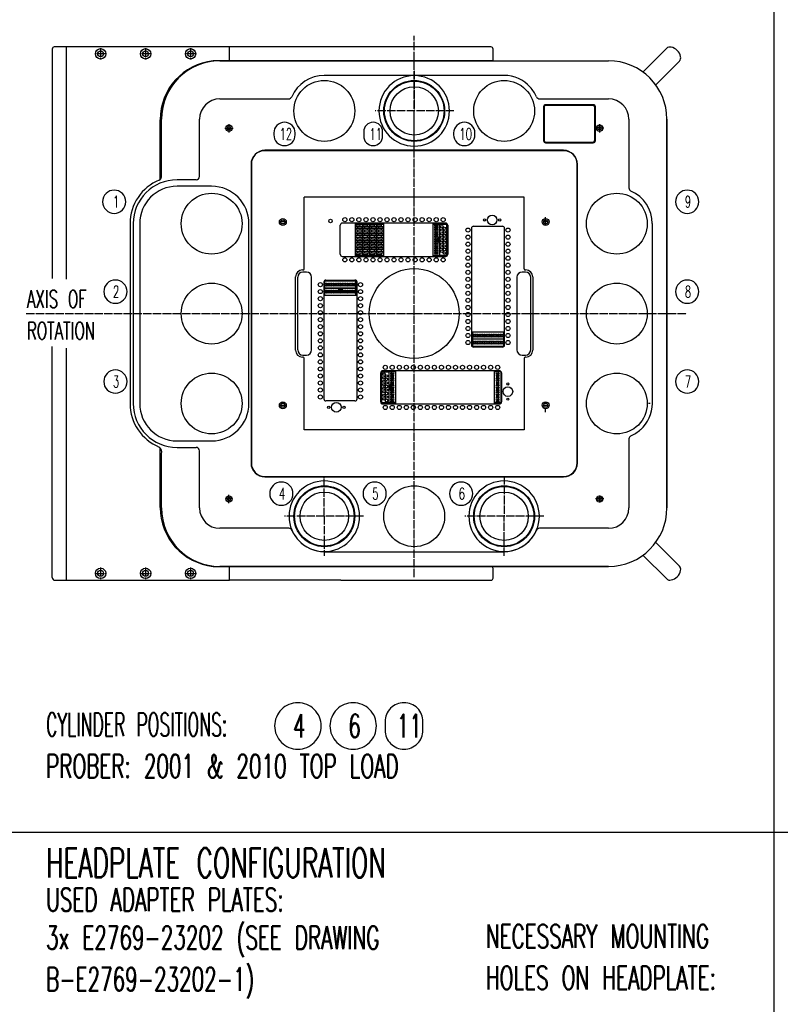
# Model space of a CAD drawing. Extents: x -1765 to 4890, y -3481 to 1222.
# Tile 95 of 98: x 2609 to 3709, y -1099 to 325. Entities that reach past the tile are written whole.
import ezdxf

# ---------------------------------------------------------------- set-up
doc = ezdxf.new("R2010")
doc.units = 0
doc.linetypes.add('DOT_CENTER', pattern=[14, 12, -1, 0, -1])
doc.layers.get('0').update_dxf_attribs({"linetype": 'CONTINUOUS'})
doc.layers.add('1', color=7, linetype='CONTINUOUS')
doc.layers.add('KONTUR', color=7, linetype='CONTINUOUS')
doc.styles.add('CONVERTER_1', font='txt.shx', dxfattribs={"width": 0.63})
doc.styles.add('CONVERTER_11', font='txt.shx', dxfattribs={"width": 0.54})

# ---------------------------------------------------------------- blocks, each defined once
blk = doc.blocks.new('TEXT__271', base_point=(-2000, -2800))
at = {"layer": '1', "color": 7, "linetype": 'CONTINUOUS'}
for p, q in [((3700, 600), (3700, -900)), ((3700, -900), (3700, -2200))]:
    blk.add_line(p, q, dxfattribs=at)
at = {"layer": '1', "color": 1, "linetype": 'CONTINUOUS'}
for p, q in [((3700, -850), (-700, -850)), ((4800, -850), (400, -850))]:
    blk.add_line(p, q, dxfattribs=at)
at = {"layer": '1', "color": 1}
for points in [[(3011.7, -729.7), (3011.7, -729.7, 0.414214), (3045.3, -696.1), (3045.3, -696.1, 0.414214), (3011.7, -662.5), (3011.7, -662.5, 0.414214), (2978.1, -696.1), (2978.1, -696.1, 0.414214)], [(3091.7, -729.7), (3091.7, -729.7, 0.414214), (3125.3, -696.1), (3125.3, -696.1, 0.414214), (3091.7, -662.5), (3091.7, -662.5, 0.414214), (3058.1, -696.1), (3058.1, -696.1, 0.414214)], [(3165.2, -729.7), (3165.2, -729.7, 0.414214), (3192.6, -702.3), (3192.6, -689.9, 0.414214), (3165.2, -662.5), (3165.2, -662.5, 0.414214), (3137.8, -689.9), (3137.8, -702.3, 0.414214)]]:
    blk.add_lwpolyline(points, format="xyb", close=True, dxfattribs=at)
for s, style, width, p in [('CYLINDER POSITIONS:', 'CONVERTER_11', 0.54, (2647.6, -711)), ('4', 'CONVERTER_1', 0.63, (3004.6, -712.9)), ('6', 'CONVERTER_1', 0.63, (3084.6, -712.9)), ('11', 'CONVERTER_1', 0.63, (3154.6, -712.9)), ('PROBER: 2001 & 2010 TOP LOAD', 'CONVERTER_1', 0.63, (2647.6, -771)), ('USED ADAPTER PLATES:', 'CONVERTER_1', 0.63, (2647.6, -964)), ('3x E2769-23202 (SEE DRAWING', 'CONVERTER_1', 0.63, (2647.6, -1019)), ('NECESSARY MOUNTING', 'CONVERTER_1', 0.63, (3283.6, -1017)), ('B-E2769-23202-1)', 'CONVERTER_1', 0.63, (2647.6, -1079)), ('HOLES ON HEADPLATE:', 'CONVERTER_1', 0.63, (3283.6, -1077))]:
    blk.add_text(s, height=33.6, dxfattribs=dict(at, style=style, width=width)).set_placement(p)
at = {"layer": '1', "color": 7, "style": 'CONVERTER_1', "width": 0.63}
blk.add_text('HEADPLATE CONFIGURATION', height=42, dxfattribs=at).set_placement((2647.6, -915))
blk = doc.blocks.new('TV__328', base_point=(2638.5, 219.5))
at = {"color": 3, "linetype": 'CONTINUOUS'}
for p, q in [((3439, 202), (3370, 202)), ((3367, 199), (3367, 150)), ((3442, 150), (3442, 199)), ((3370, 147), (3439, 147))]:
    blk.add_line(p, q, dxfattribs=at)
for centre, start, end in [((3370, 199), 90, 180), ((3439, 199), 0, 90), ((3370, 150), 180, -90), ((3439, 150), -90, 0)]:
    blk.add_arc(centre, 3, start, end, dxfattribs=at)
at = {"layer": '1', "color": 3, "linetype": 'CONTINUOUS'}
for p, q in [((2899, 265.5), (3461, 265.5)), ((3180, 244.3), (3050, 244.3)), ((3310, 244.3), (3180, 244.3)), ((2899, 210.4), (2998.3, 210.4)), ((3361.3, 210.4), (3461, 210.4)), ((3439, 201), (3370, 201)), ((3368, 199), (3368, 150)), ((3441, 150), (3441, 199)), ((2814.5, 97.6), (2814.5, 181)), ((2869.6, 98.4), (2869.6, 181)), ((3490.4, 181), (3490.4, 81.7)), ((3545.5, 181), (3545.5, -381)), ((3370, 148), (3439, 148)), ((2864.6, 93.4), (2837, 93.4)), ((2887, 84), (2837, 84)), ((2769, 30), (2769, -230)), ((2773.6, 30), (2773.6, -100)), ((2783, 30), (2783, -230)), ((2941, -230), (2941, 30)), ((3524.3, 30), (3524.3, -100)), ((2773.6, -100), (2773.6, -230)), ((3524.3, -100), (3524.3, -230)), ((2837, -284), (2887, -284)), ((3490.4, -281.3), (3490.4, -381)), ((2837, -293.4), (2864.6, -293.4)), ((2869.6, -381), (2869.6, -298.4)), ((2814.5, -381), (2814.5, -302.6)), ((2998.7, -410.4), (2899, -410.4)), ((3461, -410.4), (3361.3, -410.4)), ((3050, -444.3), (3180, -444.3)), ((3180, -444.3), (3310, -444.3)), ((2899, -465.5), (3461, -465.5))]:
    blk.add_line(p, q, dxfattribs=at)
at = {"layer": '1', "color": 3, "linetype": 'DOT_CENTER'}
for p, q in [((2912, 174), (2912, 162)), ((3448, 174), (3448, 162)), ((2906, 168), (2918, 168)), ((3454, 168), (3442, 168)), ((3521.4, -230), (3519, -230)), ((2916.9, -368), (2907.1, -368)), ((2912, -374), (2912, -362)), ((3454, -368), (3442, -368)), ((3448, -363.1), (3448, -372.9))]:
    blk.add_line(p, q, dxfattribs=at)
at = {"layer": '1', "color": 3, "linetype": 'CONTINUOUS'}
for centre, radius in [((3050, 193), 44), ((3180, 193), 44), ((3310, 193), 44), ((2912, 168), 4.5), ((3448, 168), 4.5), ((2912, 168), 2.5), ((3448, 168), 2.5), ((2887, 30), 44), ((3473, 30), 44), ((2887, -100), 44), ((3473, -100), 44), ((3473, -100), 44), ((2887, -230), 44), ((3473, -230), 44), ((3050, -393), 44), ((3180, -393), 44), ((3310, -393), 44), ((2912, -368), 4.5), ((2912, -368), 2.5), ((3448, -368), 4.5), ((3448, -368), 2.5)]:
    blk.add_circle(centre, radius, dxfattribs=at)
for centre, radius, start, end in [((2899, 181), 84.5, 90, 130.9282), ((3461, 181), 84.5, 0, 90), ((2899, 181), 84.5, 130.9282, 139.0718), ((3050, 193), 51.3, 90.0361, 156.61), ((3309.7, 193.2), 51.2, 41.8478, 89.6206), ((2899, 181), 84.5, 139.0718, 180), ((3310, 193), 51, 23.5228, 42.2272), ((2899, 181), 29.4, 90, 180), ((2998.3, 215.4), 5, -90, -23.39), ((3361.3, 215.4), 5, -156.4772, -90), ((3370, 199), 2, 90, 180), ((3439, 199), 2, 0, 90), ((3461, 181), 29.4, 0, 90), ((3370, 150), 2, 180, -90), ((3439, 150), 2, -90, 0), ((2837, 30), 68, 112.1302, -180), ((2837, 30), 63.4, 90, 180), ((2809.5, 97.6), 5, -67.8698, 0), ((2864.6, 98.4), 5, -90, 0), ((2837, 30), 54, 90, 180), ((2887, 30), 54, 0, 90), ((3495.4, 81.7), 5, 180, -113.39), ((3473, 30), 51.3, 0, 66.61), ((2837, -230), 68, 180, -112.1302), ((2837, -230), 63.4, 180, -90), ((2837, -230), 54, 180, -90), ((2887, -230), 54, -90, 0), ((3473.2, -229.7), 51.2, -48.1522, -0.3794), ((3473, -230), 51, -66.4772, -47.7728), ((3495.4, -281.3), 5, 113.5228, 180), ((2805.8, -300.1), 9.07, -16.0053, 51.8645), ((2864.6, -298.4), 5, 0, 90), ((2899, -381), 84.5, 180, -90), ((2899, -381), 29.4, 180, -90), ((3461, -381), 29.4, -90, 0), ((3461, -381), 84.5, -90, 0), ((2998.7, -415.4), 5, 23.5228, 90), ((3361.3, -415.4), 5, 90, 156.4772), ((3050, -393), 51, -156.4772, -137.7728), ((3310, -393), 51, -42.2272, -23.5228), ((3050.3, -393.1), 51.2, -138.1522, -90.3794), ((3309.7, -393.1), 51.2, -89.6206, -41.8478)]:
    blk.add_arc(centre, radius, start, end, dxfattribs=at)
blk = doc.blocks.new('TV__329', base_point=(3416, 136))
at = {"layer": '1', "color": 3, "linetype": 'CONTINUOUS'}
for p, q in [((3396, 136), (2964, 136)), ((3396, 135.5), (2964, 135.5)), ((2944, 116), (2944, -316)), ((2944.5, 116), (2944.5, -316)), ((3415.5, -316), (3415.5, 116)), ((3416, -316), (3416, 116)), ((3339, 68.3), (3021, 68.3)), ((3021, -35.4), (3021, 68.3)), ((3339, -35.4), (3339, 68.3)), ((3018.5, -37), (3019.4, -37)), ((3340.6, -37), (3341.5, -37)), ((3008.5, -153), (3008.5, -47)), ((3351.5, -47), (3351.5, -153)), ((3019.4, -163), (3018.5, -163)), ((3021, -268.3), (3021, -164.6)), ((3339, -164.6), (3339, -268.3)), ((3341.5, -163), (3340.6, -163)), ((3339, -268.3), (3021, -268.3)), ((2964, -335.5), (3396, -335.5)), ((2964, -336), (3396, -336))]:
    blk.add_line(p, q, dxfattribs=at)
at = {"layer": '1', "color": 3, "linetype": 'DOT_CENTER'}
for p, q in [((2993.3, 32.5), (2986.7, 32.5)), ((3373.3, 32.5), (3366.7, 32.5)), ((3370, 27.5), (3370, 40.3)), ((2986.7, -232.5), (2993.3, -232.5)), ((3366.7, -232.5), (3373.3, -232.5)), ((3370, -242.3), (3370, -237.5))]:
    blk.add_line(p, q, dxfattribs=at)
at = {"layer": '1', "color": 3, "linetype": 'CONTINUOUS'}
for centre, radius in [((2990, 32.5), 5), ((2990, 32.5), 3), ((3370, 32.5), 5), ((3370, 32.5), 3), ((2990, -232.5), 5), ((3370, -232.5), 5), ((2990, -232.5), 3), ((3370, -232.5), 3)]:
    blk.add_circle(centre, radius, dxfattribs=at)
for centre, radius, start, end in [((2964, 116), 20, 90, 180), ((2964, 116), 19.5, 90, 180), ((3396, 116), 20, 0, 90), ((3396, 116), 19.5, 0, 90), ((3018.5, -47), 10, 90, 180), ((3019.4, -35.4), 1.6, -90, 0), ((3340.6, -35.4), 1.6, 180, -90), ((3341.5, -47), 10, 0, 90), ((3018.5, -153), 10, 180, -90), ((3341.5, -153), 10, -90, 0), ((3019.4, -164.6), 1.6, 0, 90), ((3340.6, -164.6), 1.6, 90, 180), ((2964, -316), 20, 180, -90), ((2964, -316), 19.5, 180, -90), ((3396, -316), 20, -90, 0), ((3396, -316), 19.5, -90, 0)]:
    blk.add_arc(centre, radius, start, end, dxfattribs=at)
blk = doc.blocks.new('DISC__330', base_point=(3231, 244))
at = {"color": 1, "linetype": 'DOT_CENTER'}
blk.add_line((3237.5, 193), (3123.4, 193), dxfattribs=at)
at = {"color": 7, "linetype": 'CONTINUOUS'}
blk.add_circle((3180, 193), 43.1, dxfattribs=at)
for start, end in [(90, -90), (-90, 90)]:
    blk.add_arc((3180, 193), 51, start, end, dxfattribs=at)
at = {"layer": '1', "color": 1, "linetype": 'DOT_CENTER'}
for p, q in [((3180, 251), (3180, 193)), ((3180, 158), (3180, 193)), ((3180, 136), (3180, 158))]:
    blk.add_line(p, q, dxfattribs=at)
at = {"layer": '1', "color": 7, "linetype": 'CONTINUOUS'}
blk.add_circle((3180, 193), 35, dxfattribs=at)
blk = doc.blocks.new('DISC__331', base_point=(3361, -342))
at = {"color": 1, "linetype": 'DOT_CENTER'}
blk.add_line((3367.5, -393), (3253.4, -393), dxfattribs=at)
at = {"color": 7, "linetype": 'CONTINUOUS'}
blk.add_circle((3310, -393), 43.1, dxfattribs=at)
for start, end in [(90, -90), (-90, 90)]:
    blk.add_arc((3310, -393), 51, start, end, dxfattribs=at)
at = {"layer": '1', "color": 1, "linetype": 'DOT_CENTER'}
for p, q in [((3310, -335), (3310, -393)), ((3310, -428), (3310, -393)), ((3310, -450), (3310, -428))]:
    blk.add_line(p, q, dxfattribs=at)
at = {"layer": '1', "color": 7, "linetype": 'CONTINUOUS'}
blk.add_circle((3310, -393), 35, dxfattribs=at)
blk = doc.blocks.new('DISC__332', base_point=(2999, -342))
at = {"color": 1, "linetype": 'DOT_CENTER'}
blk.add_line((3106.6, -393), (2992.5, -393), dxfattribs=at)
at = {"color": 7, "linetype": 'CONTINUOUS'}
blk.add_circle((3050, -393), 43.1, dxfattribs=at)
for start, end in [(90, -90), (-90, 90)]:
    blk.add_arc((3050, -393), 51, start, end, dxfattribs=at)
at = {"layer": '1', "color": 1, "linetype": 'DOT_CENTER'}
for p, q in [((3050, -393), (3050, -335)), ((3050, -393), (3050, -428)), ((3050, -428), (3050, -450))]:
    blk.add_line(p, q, dxfattribs=at)
at = {"layer": '1', "color": 7, "linetype": 'CONTINUOUS'}
blk.add_circle((3050, -393), 35, dxfattribs=at)
blk = doc.blocks.new('DUTIF__333', base_point=(2958.7, 121.3))
at = {"layer": '1', "color": 7, "linetype": 'CONTINUOUS'}
for p, q in [((3225.5, 30.7), (3076, 30.7)), ((3094.9, -17.3), (3094.9, 30.7)), ((3094.9, 29.2), (3105.1, 29.2)), ((3105.1, -17.3), (3105.1, 30.7)), ((3105.1, 30.7), (3105.1, -17.3)), ((3105.1, 29.2), (3115.2, 29.2)), ((3115.2, -17.3), (3115.2, 30.7)), ((3115.2, 30.7), (3115.2, -17.3)), ((3115.2, 29.2), (3125.4, 29.2)), ((3125.4, -17.3), (3125.4, 30.7)), ((3125.4, 30.7), (3125.4, -17.3)), ((3125.4, 29.2), (3135.6, 29.2)), ((3135.6, 30.7), (3135.6, -17.3)), ((3206.8, 30.7), (3206.8, -17.3)), ((3206.8, 29.2), (3216.8, 29.2)), ((3216.8, -17.3), (3216.8, 30.7)), ((3216.9, -17.3), (3216.9, 30.7)), ((3216.9, 29.2), (3226.9, 29.2)), ((3226.9, 30.3), (3226.9, -17)), ((3073, -14.3), (3073, 27.7)), ((3095.4, 28), (3095.4, 26)), ((3102, 28), (3095.4, 28)), ((3095.4, 26), (3102, 26)), ((3102, 22.9), (3095.4, 22.9)), ((3095.4, 22.9), (3095.4, 20.9)), ((3095.4, 20.9), (3102, 20.9)), ((3102, 17.9), (3095.4, 17.9)), ((3095.4, 17.9), (3095.4, 15.8)), ((3095.4, 15.8), (3102, 15.8)), ((3104.6, 25.5), (3098, 25.5)), ((3098, 25.5), (3098, 23.4)), ((3098, 23.4), (3104.6, 23.4)), ((3098, 20.4), (3098, 18.4)), ((3104.6, 20.4), (3098, 20.4)), ((3098, 18.4), (3104.6, 18.4)), ((3098, 15.3), (3098, 13.3)), ((3104.6, 15.3), (3098, 15.3)), ((3102, 26), (3102, 28)), ((3102, 20.9), (3102, 22.9)), ((3102, 15.8), (3102, 17.9)), ((3104.6, 23.4), (3104.6, 25.5)), ((3104.6, 18.4), (3104.6, 20.4)), ((3104.6, 13.3), (3104.6, 15.3)), ((3112.2, 28), (3105.6, 28)), ((3105.6, 28), (3105.6, 26)), ((3105.6, 26), (3112.2, 26)), ((3105.6, 22.9), (3105.6, 20.9)), ((3112.2, 22.9), (3105.6, 22.9)), ((3105.6, 20.9), (3112.2, 20.9)), ((3105.6, 17.9), (3105.6, 15.8)), ((3112.2, 17.9), (3105.6, 17.9)), ((3105.6, 15.8), (3112.2, 15.8)), ((3108.1, 25.5), (3108.1, 23.4)), ((3114.7, 25.5), (3108.1, 25.5)), ((3108.1, 23.4), (3114.7, 23.4)), ((3114.7, 20.4), (3108.1, 20.4)), ((3108.1, 20.4), (3108.1, 18.4)), ((3108.1, 18.4), (3114.7, 18.4)), ((3114.7, 15.3), (3108.1, 15.3)), ((3108.1, 15.3), (3108.1, 13.3)), ((3112.2, 26), (3112.2, 28)), ((3112.2, 20.9), (3112.2, 22.9)), ((3112.2, 15.8), (3112.2, 17.9)), ((3114.7, 23.4), (3114.7, 25.5)), ((3114.7, 18.4), (3114.7, 20.4)), ((3114.7, 13.3), (3114.7, 15.3)), ((3115.7, 28), (3115.7, 26)), ((3122.4, 28), (3115.7, 28)), ((3115.7, 26), (3122.4, 26)), ((3122.4, 22.9), (3115.7, 22.9)), ((3115.7, 22.9), (3115.7, 20.9)), ((3115.7, 20.9), (3122.4, 20.9)), ((3122.4, 17.9), (3115.7, 17.9)), ((3115.7, 17.9), (3115.7, 15.8)), ((3115.7, 15.8), (3122.4, 15.8)), ((3124.9, 25.5), (3118.3, 25.5)), ((3118.3, 25.5), (3118.3, 23.4)), ((3118.3, 23.4), (3124.9, 23.4)), ((3118.3, 20.4), (3118.3, 18.4)), ((3124.9, 20.4), (3118.3, 20.4)), ((3118.3, 18.4), (3124.9, 18.4)), ((3118.3, 15.3), (3118.3, 13.3)), ((3124.9, 15.3), (3118.3, 15.3)), ((3122.4, 26), (3122.4, 28)), ((3122.4, 20.9), (3122.4, 22.9)), ((3122.4, 15.8), (3122.4, 17.9)), ((3124.9, 23.4), (3124.9, 25.5)), ((3124.9, 18.4), (3124.9, 20.4)), ((3124.9, 13.3), (3124.9, 15.3)), ((3132.5, 28), (3125.9, 28)), ((3125.9, 28), (3125.9, 26)), ((3125.9, 26), (3132.5, 26)), ((3125.9, 22.9), (3125.9, 20.9)), ((3132.5, 22.9), (3125.9, 22.9)), ((3125.9, 20.9), (3132.5, 20.9)), ((3125.9, 17.9), (3125.9, 15.8)), ((3132.5, 17.9), (3125.9, 17.9)), ((3125.9, 15.8), (3132.5, 15.8)), ((3128.4, 25.5), (3128.4, 23.4)), ((3135.1, 25.5), (3128.4, 25.5)), ((3128.4, 23.4), (3135.1, 23.4)), ((3135.1, 20.4), (3128.4, 20.4)), ((3128.4, 20.4), (3128.4, 18.4)), ((3128.4, 18.4), (3135.1, 18.4)), ((3135.1, 15.3), (3128.4, 15.3)), ((3128.4, 15.3), (3128.4, 13.3)), ((3132.5, 26), (3132.5, 28)), ((3132.5, 20.9), (3132.5, 22.9)), ((3132.5, 15.8), (3132.5, 17.9)), ((3135.1, 23.4), (3135.1, 25.5)), ((3135.1, 18.4), (3135.1, 20.4)), ((3135.1, 13.3), (3135.1, 15.3)), ((3212.1, 26.1), (3212.1, 27.9)), ((3212.1, 27.9), (3213.9, 27.9)), ((3213.9, 26.1), (3212.1, 26.1)), ((3213.9, 27.9), (3213.9, 26.1)), ((3228.5, 27.7), (3228.5, -14.3)), ((3262.7, 23.3), (3262.7, -145.5)), ((3265.7, 26.3), (3307.7, 26.3)), ((3310.7, -145.5), (3310.7, 23.3)), ((3102, 12.8), (3095.4, 12.8)), ((3095.4, 12.8), (3095.4, 10.7)), ((3095.4, 10.7), (3102, 10.7)), ((3102, 7.7), (3095.4, 7.7)), ((3095.4, 7.7), (3095.4, 5.7)), ((3095.4, 5.7), (3102, 5.7)), ((3102, 2.6), (3095.4, 2.6)), ((3095.4, 2.6), (3095.4, 0.6)), ((3095.4, 0.6), (3102, 0.6)), ((3098, 13.3), (3104.6, 13.3)), ((3098, 10.2), (3098, 8.2)), ((3104.6, 10.2), (3098, 10.2)), ((3098, 8.2), (3104.6, 8.2)), ((3098, 5.2), (3098, 3.1)), ((3104.6, 5.2), (3098, 5.2)), ((3098, 3.1), (3104.6, 3.1)), ((3098, 0.1), (3098, -2)), ((3104.6, 0.1), (3098, 0.1)), ((3102, 10.7), (3102, 12.8)), ((3102, 5.7), (3102, 7.7)), ((3102, 0.6), (3102, 2.6)), ((3104.6, 8.2), (3104.6, 10.2)), ((3104.6, 3.1), (3104.6, 5.2)), ((3104.6, -2), (3104.6, 0.1)), ((3105.6, 12.8), (3105.6, 10.7)), ((3112.2, 12.8), (3105.6, 12.8)), ((3105.6, 10.7), (3112.2, 10.7)), ((3105.6, 7.7), (3105.6, 5.7)), ((3112.2, 7.7), (3105.6, 7.7)), ((3105.6, 5.7), (3112.2, 5.7)), ((3105.6, 2.6), (3105.6, 0.6)), ((3112.2, 2.6), (3105.6, 2.6)), ((3105.6, 0.6), (3112.2, 0.6)), ((3108.1, 13.3), (3114.7, 13.3)), ((3114.7, 10.2), (3108.1, 10.2)), ((3108.1, 10.2), (3108.1, 8.2)), ((3108.1, 8.2), (3114.7, 8.2)), ((3114.7, 5.2), (3108.1, 5.2)), ((3108.1, 5.2), (3108.1, 3.1)), ((3108.1, 3.1), (3114.7, 3.1)), ((3114.7, 0.1), (3108.1, 0.1)), ((3108.1, 0.1), (3108.1, -2)), ((3112.2, 10.7), (3112.2, 12.8)), ((3112.2, 5.7), (3112.2, 7.7)), ((3112.2, 0.6), (3112.2, 2.6)), ((3114.7, 8.2), (3114.7, 10.2)), ((3114.7, 3.1), (3114.7, 5.2)), ((3114.7, -2), (3114.7, 0.1)), ((3122.4, 12.8), (3115.7, 12.8)), ((3115.7, 12.8), (3115.7, 10.7)), ((3115.7, 10.7), (3122.4, 10.7)), ((3122.4, 7.7), (3115.7, 7.7)), ((3115.7, 7.7), (3115.7, 5.7)), ((3115.7, 5.7), (3122.4, 5.7)), ((3122.4, 2.6), (3115.7, 2.6)), ((3115.7, 2.6), (3115.7, 0.6)), ((3115.7, 0.6), (3122.4, 0.6)), ((3118.3, 13.3), (3124.9, 13.3)), ((3118.3, 10.2), (3118.3, 8.2)), ((3124.9, 10.2), (3118.3, 10.2)), ((3118.3, 8.2), (3124.9, 8.2)), ((3118.3, 5.2), (3118.3, 3.1)), ((3124.9, 5.2), (3118.3, 5.2)), ((3118.3, 3.1), (3124.9, 3.1)), ((3118.3, 0.1), (3118.3, -2)), ((3124.9, 0.1), (3118.3, 0.1)), ((3122.4, 10.7), (3122.4, 12.8)), ((3122.4, 5.7), (3122.4, 7.7)), ((3122.4, 0.6), (3122.4, 2.6)), ((3124.9, 8.2), (3124.9, 10.2)), ((3124.9, 3.1), (3124.9, 5.2)), ((3124.9, -2), (3124.9, 0.1)), ((3125.9, 12.8), (3125.9, 10.7)), ((3132.5, 12.8), (3125.9, 12.8)), ((3125.9, 10.7), (3132.5, 10.7)), ((3125.9, 7.7), (3125.9, 5.7)), ((3132.5, 7.7), (3125.9, 7.7)), ((3125.9, 5.7), (3132.5, 5.7)), ((3125.9, 2.6), (3125.9, 0.6)), ((3132.5, 2.6), (3125.9, 2.6)), ((3125.9, 0.6), (3132.5, 0.6)), ((3128.4, 13.3), (3135.1, 13.3)), ((3135.1, 10.2), (3128.4, 10.2)), ((3128.4, 10.2), (3128.4, 8.2)), ((3128.4, 8.2), (3135.1, 8.2)), ((3135.1, 5.2), (3128.4, 5.2)), ((3128.4, 5.2), (3128.4, 3.1)), ((3128.4, 3.1), (3135.1, 3.1)), ((3135.1, 0.1), (3128.4, 0.1)), ((3128.4, 0.1), (3128.4, -2)), ((3132.5, 10.7), (3132.5, 12.8)), ((3132.5, 5.7), (3132.5, 7.7)), ((3132.5, 0.6), (3132.5, 2.6)), ((3135.1, 8.2), (3135.1, 10.2)), ((3135.1, 3.1), (3135.1, 5.2)), ((3135.1, -2), (3135.1, 0.1)), ((3214.7, 9.7), (3214.7, 3.7)), ((3216.8, 9.7), (3214.7, 9.7)), ((3214.7, 3.7), (3216.8, 3.7)), ((3102, -2.5), (3095.4, -2.5)), ((3095.4, -2.5), (3095.4, -4.5)), ((3095.4, -4.5), (3102, -4.5)), ((3102, -7.5), (3095.4, -7.5)), ((3095.4, -7.5), (3095.4, -9.6)), ((3095.4, -9.6), (3102, -9.6)), ((3102, -12.6), (3095.4, -12.6)), ((3095.4, -12.6), (3095.4, -14.7)), ((3098, -2), (3104.6, -2)), ((3098, -5), (3098, -7)), ((3104.6, -5), (3098, -5)), ((3098, -7), (3104.6, -7)), ((3098, -10.1), (3098, -12.1)), ((3104.6, -10.1), (3098, -10.1)), ((3098, -12.1), (3104.6, -12.1)), ((3102, -4.5), (3102, -2.5)), ((3102, -9.6), (3102, -7.5)), ((3102, -14.7), (3102, -12.6)), ((3104.6, -7), (3104.6, -5)), ((3104.6, -12.1), (3104.6, -10.1)), ((3105.6, -2.5), (3105.6, -4.5)), ((3112.2, -2.5), (3105.6, -2.5)), ((3105.6, -4.5), (3112.2, -4.5)), ((3105.6, -7.5), (3105.6, -9.6)), ((3112.2, -7.5), (3105.6, -7.5)), ((3105.6, -9.6), (3112.2, -9.6)), ((3105.6, -12.6), (3105.6, -14.7)), ((3112.2, -12.6), (3105.6, -12.6)), ((3108.1, -2), (3114.7, -2)), ((3114.7, -5), (3108.1, -5)), ((3108.1, -5), (3108.1, -7)), ((3108.1, -7), (3114.7, -7)), ((3114.7, -10.1), (3108.1, -10.1)), ((3108.1, -10.1), (3108.1, -12.1)), ((3108.1, -12.1), (3114.7, -12.1)), ((3112.2, -4.5), (3112.2, -2.5)), ((3112.2, -9.6), (3112.2, -7.5)), ((3112.2, -14.7), (3112.2, -12.6)), ((3114.7, -7), (3114.7, -5)), ((3114.7, -12.1), (3114.7, -10.1)), ((3122.4, -2.5), (3115.7, -2.5)), ((3115.7, -2.5), (3115.7, -4.5)), ((3115.7, -4.5), (3122.4, -4.5)), ((3122.4, -7.5), (3115.7, -7.5)), ((3115.7, -7.5), (3115.7, -9.6)), ((3115.7, -9.6), (3122.4, -9.6)), ((3122.4, -12.6), (3115.7, -12.6)), ((3115.7, -12.6), (3115.7, -14.7)), ((3118.3, -2), (3124.9, -2)), ((3118.3, -5), (3118.3, -7)), ((3124.9, -5), (3118.3, -5)), ((3118.3, -7), (3124.9, -7)), ((3118.3, -10.1), (3118.3, -12.1)), ((3124.9, -10.1), (3118.3, -10.1)), ((3118.3, -12.1), (3124.9, -12.1)), ((3122.4, -4.5), (3122.4, -2.5)), ((3122.4, -9.6), (3122.4, -7.5)), ((3122.4, -14.7), (3122.4, -12.6)), ((3124.9, -7), (3124.9, -5)), ((3124.9, -12.1), (3124.9, -10.1)), ((3125.9, -2.5), (3125.9, -4.5)), ((3132.5, -2.5), (3125.9, -2.5)), ((3125.9, -4.5), (3132.5, -4.5)), ((3125.9, -7.5), (3125.9, -9.6)), ((3132.5, -7.5), (3125.9, -7.5)), ((3125.9, -9.6), (3132.5, -9.6)), ((3125.9, -12.6), (3125.9, -14.7)), ((3132.5, -12.6), (3125.9, -12.6)), ((3128.4, -2), (3135.1, -2)), ((3135.1, -5), (3128.4, -5)), ((3128.4, -5), (3128.4, -7)), ((3128.4, -7), (3135.1, -7)), ((3135.1, -10.1), (3128.4, -10.1)), ((3128.4, -10.1), (3128.4, -12.1)), ((3128.4, -12.1), (3135.1, -12.1)), ((3132.5, -4.5), (3132.5, -2.5)), ((3132.5, -9.6), (3132.5, -7.5)), ((3132.5, -14.7), (3132.5, -12.6)), ((3135.1, -7), (3135.1, -5)), ((3135.1, -12.1), (3135.1, -10.1)), ((3076, -17.3), (3225.5, -17.3)), ((3105.1, -15.8), (3094.9, -15.8)), ((3095.4, -14.7), (3102, -14.7)), ((3115.2, -15.8), (3105.1, -15.8)), ((3105.6, -14.7), (3112.2, -14.7)), ((3125.4, -15.8), (3115.2, -15.8)), ((3115.7, -14.7), (3122.4, -14.7)), ((3135.6, -15.8), (3125.4, -15.8)), ((3125.9, -14.7), (3132.5, -14.7)), ((3206.8, -15.8), (3216.8, -15.8)), ((3226.9, -15.8), (3216.9, -15.8)), ((3024, -40), (3019, -40)), ((3341, -40), (3336, -40)), ((3011.5, -152.5), (3011.5, -47.5)), ((3031.5, -152.5), (3031.5, -47.5)), ((3049.3, -54.5), (3049.3, -223.3)), ((3097, -53.1), (3049.7, -53.1)), ((3050.8, -63.1), (3050.8, -53.1)), ((3052.3, -51.5), (3094.3, -51.5)), ((3095.8, -63.1), (3095.8, -53.1)), ((3097.3, -223.3), (3097.3, -54.5)), ((3328.5, -47.5), (3328.5, -152.5)), ((3348.5, -152.5), (3348.5, -47.5)), ((3049.3, -63.1), (3097.3, -63.1)), ((3097.3, -63.2), (3049.3, -63.2)), ((3050.8, -73.2), (3050.8, -63.2)), ((3052.1, -66.1), (3053.9, -66.1)), ((3052.1, -67.9), (3052.1, -66.1)), ((3053.9, -67.9), (3052.1, -67.9)), ((3053.9, -66.1), (3053.9, -67.9)), ((3070.3, -63.2), (3070.3, -65.2)), ((3070.3, -65.2), (3076.3, -65.2)), ((3076.3, -65.2), (3076.3, -63.2)), ((3095.8, -73.2), (3095.8, -63.2)), ((3049.3, -73.2), (3097.3, -73.2)), ((3264.2, -126.7), (3262.7, -126.7)), ((3309.2, -126.7), (3264.2, -126.7)), ((3264.2, -126.7), (3264.2, -136.7)), ((3310.7, -126.7), (3309.2, -126.7)), ((3309.2, -126.7), (3309.2, -136.7)), ((3262.7, -136.7), (3264.2, -136.7)), ((3264.2, -136.9), (3262.7, -136.9)), ((3264.2, -136.7), (3309.2, -136.7)), ((3309.2, -136.9), (3264.2, -136.9)), ((3264.2, -136.9), (3264.2, -146.9)), ((3309.2, -136.7), (3310.7, -136.7)), ((3310.7, -136.9), (3309.2, -136.9)), ((3309.2, -136.9), (3309.2, -146.9)), ((3262.7, -146.9), (3264.2, -146.9)), ((3264.2, -146.9), (3309.2, -146.9)), ((3307.7, -148.5), (3265.7, -148.5)), ((3309.2, -146.9), (3310.7, -146.9)), ((3019, -160), (3024, -160)), ((3336, -160), (3341, -160)), ((3133.1, -230.3), (3133.1, -183)), ((3133.1, -184.2), (3143.1, -184.2)), ((3303.3, -182.7), (3134.5, -182.7)), ((3143.1, -182.7), (3143.1, -230.7)), ((3143.2, -182.7), (3143.2, -230.7)), ((3153.2, -184.2), (3143.2, -184.2)), ((3153.2, -230.7), (3153.2, -182.7)), ((3295.7, -182.7), (3295.7, -230.7)), ((3305.6, -184.2), (3295.7, -184.2)), ((3305.6, -229.5), (3305.6, -183.9)), ((3131.5, -227.7), (3131.5, -185.7)), ((3306.3, -185.7), (3306.3, -227.7)), ((3145.2, -203.7), (3143.2, -203.7)), ((3143.2, -209.7), (3145.2, -209.7)), ((3145.2, -209.7), (3145.2, -203.7)), ((3094.3, -226.3), (3052.3, -226.3)), ((3146.1, -226.1), (3147.9, -226.1)), ((3146.1, -227.9), (3146.1, -226.1)), ((3147.9, -226.1), (3147.9, -227.9)), ((3143.1, -229.2), (3133.1, -229.2)), ((3134.5, -230.7), (3303.3, -230.7)), ((3153.2, -229.2), (3143.2, -229.2)), ((3147.9, -227.9), (3146.1, -227.9)), ((3305.6, -229.2), (3295.7, -229.2))]:
    blk.add_line(p, q, dxfattribs=at)
for centre, radius in [((3059, 33.8), 2.5), ((3079.7, 35.7), 3), ((3089.8, 35.7), 3), ((3100, 35.7), 3), ((3110.2, 35.7), 3), ((3120.3, 35.7), 3), ((3130.5, 35.7), 3), ((3140.6, 35.7), 3), ((3150.8, 35.7), 3), ((3160.9, 35.7), 3), ((3171.1, 35.7), 3), ((3181.3, 35.7), 3), ((3191.4, 35.7), 3), ((3201.6, 35.7), 3), ((3211.8, 35.7), 3), ((3221.9, 35.7), 3), ((3281.7, 35.4), 1.6), ((3292.7, 35.4), 7), ((3303.7, 35.4), 1.6), ((3210.5, 27), 0.9), ((3210.5, 24.5), 0.9), ((3210.5, 21.9), 0.9), ((3210.5, 19.4), 0.9), ((3210.5, 16.8), 0.9), ((3210.5, 14.3), 0.9), ((3213, 27), 0.9), ((3213, 24.5), 0.9), ((3213, 21.9), 0.9), ((3213, 19.4), 0.9), ((3213, 16.8), 0.9), ((3213, 14.3), 0.9), ((3220, 25.7), 1.8), ((3220, 20.7), 1.8), ((3220, 15.6), 1.8), ((3223.8, 23.2), 1.8), ((3223.8, 18.1), 1.8), ((3223.8, 13), 1.8), ((3257.7, 20.7), 3), ((3315.7, 20.7), 3), ((3210.5, 11.8), 0.9), ((3210.5, 9.2), 0.9), ((3210.5, 6.7), 0.9), ((3210.5, 4.1), 0.9), ((3210.5, 1.6), 0.9), ((3213, 11.8), 0.9), ((3213, 9.2), 0.9), ((3213, 6.7), 0.9), ((3213, 4.1), 0.9), ((3213, 1.6), 0.9), ((3220, 10.5), 1.8), ((3220, 5.4), 1.8), ((3220, 0.3), 1.8), ((3223.8, 8), 1.8), ((3223.8, 2.9), 1.8), ((3257.7, 10.5), 3), ((3257.7, 0.3), 3), ((3315.7, 10.5), 3), ((3315.7, 0.3), 3), ((3210.5, -0.9), 0.9), ((3210.5, -3.5), 0.9), ((3210.5, -6), 0.9), ((3210.5, -8.6), 0.9), ((3210.5, -11.1), 0.9), ((3210.5, -13.6), 0.9), ((3213, -0.9), 0.9), ((3213, -3.5), 0.9), ((3213, -6), 0.9), ((3213, -8.6), 0.9), ((3213, -11.1), 0.9), ((3213, -13.6), 0.9), ((3220, -4.7), 1.8), ((3220, -9.8), 1.8), ((3223.8, -2.2), 1.8), ((3223.8, -7.3), 1.8), ((3223.8, -12.4), 1.8), ((3257.7, -9.8), 3), ((3315.7, -9.8), 3), ((3079.7, -22.3), 3), ((3089.8, -22.3), 3), ((3100, -22.3), 3), ((3110.2, -22.3), 3), ((3120.3, -22.3), 3), ((3130.5, -22.3), 3), ((3140.6, -22.3), 3), ((3150.8, -22.3), 3), ((3160.9, -22.3), 3), ((3171.1, -22.3), 3), ((3181.3, -22.3), 3), ((3191.4, -22.3), 3), ((3201.6, -22.3), 3), ((3211.8, -22.3), 3), ((3221.9, -22.3), 3), ((3257.7, -20), 3), ((3257.7, -30.1), 3), ((3315.7, -20), 3), ((3315.7, -30.1), 3), ((3180, -100), 65), ((3257.7, -40.3), 3), ((3315.7, -40.3), 3), ((3044.3, -58.1), 3), ((3053, -56.8), 0.9), ((3055.5, -56.8), 0.9), ((3058.1, -56.8), 0.9), ((3060.6, -56.8), 0.9), ((3063.2, -56.8), 0.9), ((3065.7, -56.8), 0.9), ((3068.2, -56.8), 0.9), ((3070.8, -56.8), 0.9), ((3073.3, -56.8), 0.9), ((3075.9, -56.8), 0.9), ((3078.4, -56.8), 0.9), ((3080.9, -56.8), 0.9), ((3083.5, -56.8), 0.9), ((3086, -56.8), 0.9), ((3088.6, -56.8), 0.9), ((3091.1, -56.8), 0.9), ((3093.6, -56.8), 0.9), ((3102.3, -58.1), 3), ((3257.7, -50.5), 3), ((3315.7, -50.5), 3), ((3044.3, -68.2), 3), ((3053, -59.4), 0.9), ((3053, -67), 0.9), ((3053, -69.5), 0.9), ((3055.5, -59.4), 0.9), ((3055.5, -67), 0.9), ((3055.5, -69.5), 0.9), ((3058.1, -59.4), 0.9), ((3058.1, -67), 0.9), ((3058.1, -69.5), 0.9), ((3060.6, -59.4), 0.9), ((3060.6, -67), 0.9), ((3060.6, -69.5), 0.9), ((3063.2, -59.4), 0.9), ((3063.2, -67), 0.9), ((3063.2, -69.5), 0.9), ((3065.7, -59.4), 0.9), ((3065.7, -67), 0.9), ((3065.7, -69.5), 0.9), ((3068.2, -59.4), 0.9), ((3068.2, -67), 0.9), ((3068.2, -69.5), 0.9), ((3070.8, -59.4), 0.9), ((3070.8, -67), 0.9), ((3070.8, -69.5), 0.9), ((3073.3, -59.4), 0.9), ((3073.3, -67), 0.9), ((3073.3, -69.5), 0.9), ((3075.9, -59.4), 0.9), ((3075.9, -67), 0.9), ((3075.9, -69.5), 0.9), ((3078.4, -59.4), 0.9), ((3078.4, -67), 0.9), ((3078.4, -69.5), 0.9), ((3080.9, -59.4), 0.9), ((3080.9, -67), 0.9), ((3080.9, -69.5), 0.9), ((3083.5, -59.4), 0.9), ((3083.5, -67), 0.9), ((3083.5, -69.5), 0.9), ((3086, -59.4), 0.9), ((3086, -67), 0.9), ((3086, -69.5), 0.9), ((3088.6, -59.4), 0.9), ((3088.6, -67), 0.9), ((3088.6, -69.5), 0.9), ((3091.1, -59.4), 0.9), ((3091.1, -67), 0.9), ((3091.1, -69.5), 0.9), ((3093.6, -59.4), 0.9), ((3093.6, -67), 0.9), ((3093.6, -69.5), 0.9), ((3102.3, -68.2), 3), ((3257.7, -60.6), 3), ((3257.7, -70.8), 3), ((3315.7, -60.6), 3), ((3315.7, -70.8), 3), ((3044.3, -78.4), 3), ((3102.3, -78.4), 3), ((3257.7, -80.9), 3), ((3315.7, -80.9), 3), ((3044.3, -88.6), 3), ((3044.3, -98.7), 3), ((3102.3, -88.6), 3), ((3102.3, -98.7), 3), ((3257.7, -91.1), 3), ((3257.7, -101.3), 3), ((3315.7, -91.1), 3), ((3315.7, -101.3), 3), ((3044.3, -108.9), 3), ((3102.3, -108.9), 3), ((3257.7, -111.4), 3), ((3315.7, -111.4), 3), ((3044.3, -119), 3), ((3044.3, -129.2), 3), ((3102.3, -119), 3), ((3102.3, -129.2), 3), ((3257.7, -121.6), 3), ((3315.7, -121.6), 3), ((3044.3, -139.4), 3), ((3102.3, -139.4), 3), ((3257.7, -131.7), 3), ((3257.7, -141.9), 3), ((3266.4, -130.5), 0.9), ((3266.4, -133), 0.9), ((3266.4, -140.6), 0.9), ((3266.4, -143.2), 0.9), ((3268.9, -130.5), 0.9), ((3268.9, -133), 0.9), ((3268.9, -140.6), 0.9), ((3268.9, -143.2), 0.9), ((3271.4, -130.5), 0.9), ((3271.4, -133), 0.9), ((3271.4, -140.6), 0.9), ((3271.4, -143.2), 0.9), ((3274, -130.5), 0.9), ((3274, -133), 0.9), ((3274, -140.6), 0.9), ((3274, -143.2), 0.9), ((3276.5, -130.5), 0.9), ((3276.5, -133), 0.9), ((3276.5, -140.6), 0.9), ((3276.5, -143.2), 0.9), ((3279.1, -130.5), 0.9), ((3279.1, -133), 0.9), ((3279.1, -140.6), 0.9), ((3279.1, -143.2), 0.9), ((3281.6, -130.5), 0.9), ((3281.6, -133), 0.9), ((3281.6, -140.6), 0.9), ((3281.6, -143.2), 0.9), ((3284.1, -130.5), 0.9), ((3284.1, -133), 0.9), ((3284.1, -140.6), 0.9), ((3284.1, -143.2), 0.9), ((3286.7, -130.5), 0.9), ((3286.7, -133), 0.9), ((3286.7, -140.6), 0.9), ((3286.7, -143.2), 0.9), ((3289.2, -130.5), 0.9), ((3289.2, -133), 0.9), ((3289.2, -140.6), 0.9), ((3289.2, -143.2), 0.9), ((3291.8, -130.5), 0.9), ((3291.8, -133), 0.9), ((3291.8, -140.6), 0.9), ((3291.8, -143.2), 0.9), ((3294.3, -130.5), 0.9), ((3294.3, -133), 0.9), ((3294.3, -140.6), 0.9), ((3294.3, -143.2), 0.9), ((3296.8, -130.5), 0.9), ((3296.8, -133), 0.9), ((3296.8, -140.6), 0.9), ((3296.8, -143.2), 0.9), ((3299.4, -130.5), 0.9), ((3299.4, -133), 0.9), ((3299.4, -140.6), 0.9), ((3299.4, -143.2), 0.9), ((3301.9, -130.5), 0.9), ((3301.9, -133), 0.9), ((3301.9, -140.6), 0.9), ((3301.9, -143.2), 0.9), ((3304.5, -130.5), 0.9), ((3304.5, -133), 0.9), ((3304.5, -140.6), 0.9), ((3304.5, -143.2), 0.9), ((3307, -130.5), 0.9), ((3307, -133), 0.9), ((3307, -140.6), 0.9), ((3307, -143.2), 0.9), ((3315.7, -131.7), 3), ((3315.7, -141.9), 3), ((3044.3, -149.5), 3), ((3102.3, -149.5), 3), ((3044.3, -159.7), 3), ((3044.3, -169.8), 3), ((3102.3, -159.7), 3), ((3102.3, -169.8), 3), ((3044.3, -180), 3), ((3102.3, -180), 3), ((3138.1, -177.7), 3), ((3148.2, -177.7), 3), ((3158.4, -177.7), 3), ((3168.6, -177.7), 3), ((3178.7, -177.7), 3), ((3188.9, -177.7), 3), ((3199, -177.7), 3), ((3209.2, -177.7), 3), ((3219.4, -177.7), 3), ((3229.5, -177.7), 3), ((3239.7, -177.7), 3), ((3249.8, -177.7), 3), ((3260, -177.7), 3), ((3270.2, -177.7), 3), ((3280.3, -177.7), 3), ((3290.5, -177.7), 3), ((3300.7, -177.7), 3), ((3044.3, -190.2), 3), ((3044.3, -200.3), 3), ((3102.3, -190.2), 3), ((3102.3, -200.3), 3), ((3136.2, -187.6), 1.8), ((3136.2, -192.7), 1.8), ((3136.2, -197.8), 1.8), ((3140, -190.2), 1.8), ((3140, -195.2), 1.8), ((3140, -200.3), 1.8), ((3147, -186.4), 0.9), ((3147, -188.9), 0.9), ((3147, -191.4), 0.9), ((3147, -194), 0.9), ((3147, -196.5), 0.9), ((3147, -199.1), 0.9), ((3149.5, -186.4), 0.9), ((3149.5, -188.9), 0.9), ((3149.5, -191.4), 0.9), ((3149.5, -194), 0.9), ((3149.5, -196.5), 0.9), ((3149.5, -199.1), 0.9), ((3299.4, -186.4), 0.9), ((3299.4, -188.9), 0.9), ((3299.4, -191.4), 0.9), ((3299.4, -194), 0.9), ((3299.4, -196.5), 0.9), ((3299.4, -199.1), 0.9), ((3301.9, -186.4), 0.9), ((3301.9, -188.9), 0.9), ((3301.9, -191.4), 0.9), ((3301.9, -194), 0.9), ((3301.9, -196.5), 0.9), ((3301.9, -199.1), 0.9), ((3044.3, -210.5), 3), ((3102.3, -210.5), 3), ((3136.2, -202.9), 1.8), ((3136.2, -207.9), 1.8), ((3136.2, -213), 1.8), ((3140, -205.4), 1.8), ((3140, -210.5), 1.8), ((3147, -201.6), 0.9), ((3147, -204.1), 0.9), ((3147, -206.7), 0.9), ((3147, -209.2), 0.9), ((3147, -211.8), 0.9), ((3147, -214.3), 0.9), ((3149.5, -201.6), 0.9), ((3149.5, -204.1), 0.9), ((3149.5, -206.7), 0.9), ((3149.5, -209.2), 0.9), ((3149.5, -211.8), 0.9), ((3149.5, -214.3), 0.9), ((3299.4, -201.6), 0.9), ((3299.4, -204.1), 0.9), ((3299.4, -206.7), 0.9), ((3299.4, -209.2), 0.9), ((3299.4, -211.8), 0.9), ((3299.4, -214.3), 0.9), ((3301.9, -201.6), 0.9), ((3301.9, -204.1), 0.9), ((3301.9, -206.7), 0.9), ((3301.9, -209.2), 0.9), ((3301.9, -211.8), 0.9), ((3301.9, -214.3), 0.9), ((3315.4, -212.7), 7), ((3315.4, -201.7), 1.6), ((3044.3, -220.6), 3), ((3102.3, -220.6), 3), ((3136.2, -218.1), 1.8), ((3136.2, -223.2), 1.8), ((3140, -215.6), 1.8), ((3140, -220.6), 1.8), ((3140, -225.7), 1.8), ((3147, -216.8), 0.9), ((3147, -219.4), 0.9), ((3147, -221.9), 0.9), ((3147, -224.5), 0.9), ((3147, -227), 0.9), ((3149.5, -216.8), 0.9), ((3149.5, -219.4), 0.9), ((3149.5, -221.9), 0.9), ((3149.5, -224.5), 0.9), ((3149.5, -227), 0.9), ((3299.4, -216.8), 0.9), ((3299.4, -219.4), 0.9), ((3299.4, -221.9), 0.9), ((3299.4, -224.5), 0.9), ((3299.4, -227), 0.9), ((3301.9, -216.8), 0.9), ((3301.9, -219.4), 0.9), ((3301.9, -221.9), 0.9), ((3301.9, -224.5), 0.9), ((3301.9, -227), 0.9), ((3315.4, -223.7), 1.6), ((3056.3, -235.4), 1.6), ((3067.3, -235.4), 7), ((3078.3, -235.4), 1.6), ((3138.1, -235.7), 3), ((3148.2, -235.7), 3), ((3158.4, -235.7), 3), ((3168.6, -235.7), 3), ((3178.7, -235.7), 3), ((3188.9, -235.7), 3), ((3199, -235.7), 3), ((3209.2, -235.7), 3), ((3219.4, -235.7), 3), ((3229.5, -235.7), 3), ((3239.7, -235.7), 3), ((3249.8, -235.7), 3), ((3260, -235.7), 3), ((3270.2, -235.7), 3), ((3280.3, -235.7), 3), ((3290.5, -235.7), 3), ((3300.7, -235.7), 3)]:
    blk.add_circle(centre, radius, dxfattribs=at)
for centre, radius, start, end in [((3076, 27.7), 3, 90, 180), ((3225.5, 27.7), 3, 0, 90), ((3265.7, 23.3), 3, 90, 180), ((3307.7, 23.3), 3, 0, 90), ((3076, -14.3), 3, 180, -90), ((3225.5, -14.3), 3, -90, 0), ((3019, -47.5), 7.5, 90, 180), ((3024, -47.5), 7.5, 0, 90), ((3336, -47.5), 7.5, 90, 180), ((3341, -47.5), 7.5, 0, 90), ((3052.3, -54.5), 3, 90, 180), ((3094.3, -54.5), 3, 0, 90), ((3019, -152.5), 7.5, 180, -90), ((3024, -152.5), 7.5, -90, 0), ((3265.7, -145.5), 3, 180, -90), ((3307.7, -145.5), 3, -90, 0), ((3336, -152.5), 7.5, 180, -90), ((3341, -152.5), 7.5, -90, 0), ((3134.5, -185.7), 3, 90, 180), ((3303.3, -185.7), 3, 0, 90), ((3052.3, -223.3), 3, 180, -90), ((3094.3, -223.3), 3, -90, 0), ((3134.5, -227.7), 3, 180, -90), ((3303.3, -227.7), 3, -90, 0)]:
    blk.add_arc(centre, radius, start, end, dxfattribs=at)
blk = doc.blocks.new('TH_DOWN__334', base_point=(2798.8, 285.3))
at = {"layer": '1', "color": 1, "linetype": 'DOT_CENTER'}
for p, q in [((3180, -100), (3180, 301.6)), ((2618.8, -100), (3180, -100)), ((3180, -481.2), (3180, -100)), ((3180, -100), (3574.1, -100))]:
    blk.add_line(p, q, dxfattribs=at)
at = {"layer": '1', "color": 7, "linetype": 'CONTINUOUS'}
for p, q in [((3545.1, 283.5), (3510.8, 249.2)), ((2899, 265.5), (3461, 265.5)), ((3529.2, 230.8), (3563.5, 265.1)), ((2814.5, 97.6), (2814.5, 181)), ((3545.5, -381), (3545.5, 181)), ((2814.5, -381), (2814.5, -302.6)), ((3563.5, -465.1), (3529.2, -430.8)), ((3510.8, -449.2), (3545.1, -483.5)), ((3461, -465.5), (2899, -465.5))]:
    blk.add_line(p, q, dxfattribs=at)
for centre, radius, start, end in [((3549.5, 279.2), 6.16, 72.4284, 135), ((3548.4, 268.4), 17, 10.2132, 79.7868), ((3559.2, 269.5), 6.16, -45, 17.5716), ((2899, 181), 84.5, 90, 180), ((3461, 181), 84.5, 0, 90), ((2899, -381), 84.5, -180, -90), ((3461, -381), 84.5, -90, 0), ((3559.2, -469.5), 6.16, -17.5716, 45), ((3549.5, -479.2), 6.16, -135, -72.4284), ((3548.4, -468.4), 17, -79.7868, -10.2132)]:
    blk.add_arc(centre, radius, start, end, dxfattribs=at)
for name, p in [('TV__328', (2638.5, 219.5)), ('DISC__330', (3231, 244)), ('DISC__332', (2999, -342)), ('DISC__331', (3361, -342))]:
    blk.add_blockref(name, p)
at = {"layer": '1'}
for name, p in [('TV__329', (3416, 136)), ('DUTIF__333', (2958.7, 121.3))]:
    blk.add_blockref(name, p, dxfattribs=at)
blk = doc.blocks.new('MANIPULATOR_TOPVIEW__335', base_point=(-590.6, -2107.8))
at = {"layer": '1', "color": 7, "linetype": 'CONTINUOUS'}
for p, q in [((2676.5, 285.5), (2676.5, 201.5)), ((2913, 265.5), (2913, 285.5)), ((3294, 265.5), (3294, 282.5)), ((3294, 265.5), (2889.2, 265.5)), ((2812.5, 93.6), (2812.5, 180.2)), ((2812.5, -380.2), (2812.5, -294)), ((2913, -485.5), (2913, -465.5)), ((3294, -482.5), (3294, -468.5)), ((2660.5, -485.5), (2913, -485.5))]:
    blk.add_line(p, q, dxfattribs=at)
at = {"layer": '1', "color": 7, "linetype": 'DOT_CENTER'}
for p, q in [((2734.8, 275.5), (2718.3, 275.5)), ((2726.5, 283.8), (2726.5, 267.3)), ((2799.8, 275.5), (2783.3, 275.5)), ((2791.5, 283.8), (2791.5, 267.3)), ((2864.8, 275.5), (2848.3, 275.5)), ((2856.5, 283.8), (2856.5, 267.3)), ((2726.5, -467.2), (2726.5, -483.7)), ((2791.5, -467.2), (2791.5, -483.7)), ((2856.5, -467.2), (2856.5, -483.7)), ((2718.3, -475.5), (2734.8, -475.5)), ((2783.3, -475.5), (2799.8, -475.5)), ((2848.3, -475.5), (2864.8, -475.5))]:
    blk.add_line(p, q, dxfattribs=at)
at = {"layer": '1', "color": 7, "linetype": 'CONTINUOUS'}
for centre, radius in [((2726.5, 275.5), 7.5), ((2726.5, 275.5), 4.2), ((2791.5, 275.5), 7.5), ((2791.5, 275.5), 4.2), ((2856.5, 275.5), 7.5), ((2856.5, 275.5), 4.2), ((2726.5, -475.5), 7.5), ((2791.5, -475.5), 7.5), ((2856.5, -475.5), 7.5), ((2726.5, -475.5), 4.2), ((2791.5, -475.5), 4.2), ((2856.5, -475.5), 4.2)]:
    blk.add_circle(centre, radius, dxfattribs=at)
for centre, radius, start, end in [((2659.5, 282.5), 3, 90, 180), ((3291, 282.5), 3, 0, 90), ((2898.2, 180.2), 85.7, 96.0904, 180), ((2898.2, -380.2), 85.7, 180, -96.0904), ((3291, -468.5), 3, 0, 90), ((2726.5, -471), 0.5, -152.8503, -90), ((3291, -482.5), 3, -90, 0)]:
    blk.add_arc(centre, radius, start, end, dxfattribs=at)
at = {"layer": 'KONTUR', "color": 7, "linetype": 'CONTINUOUS'}
for p, q in [((3089.3, 285.5), (2659.5, 285.5)), ((3291, 285.5), (3089.3, 285.5)), ((2656.5, 282.5), (2656.5, -49.1)), ((2676.5, 201.5), (2676.5, -50.1)), ((2656.5, -481.5), (2656.5, -147.8)), ((2676.5, -149.9), (2676.5, -485.5)), ((2889.2, -465.5), (2944.3, -465.5)), ((2944.3, -465.5), (3291, -465.5)), ((3073.9, -485.5), (2913, -485.5)), ((3073.9, -485.5), (3291, -485.5))]:
    blk.add_line(p, q, dxfattribs=at)
blk.add_arc((2660.5, -481.5), 4, 180, -90, dxfattribs=at)
blk = doc.blocks.new('TEXT__336', base_point=(2760, -567.7))
at = {"layer": '1', "color": 1}
for points in [[(2992.4, 142.9), (2992.4, 142.9, 0.414214), (3007.8, 158.4), (3007.8, 161.1, 0.414214), (2992.4, 176.5), (2992.4, 176.5, 0.414214), (2976.9, 161.1), (2976.9, 158.4, 0.414214)], [(3120.6, 142.9), (3120.6, 142.9, 0.414214), (3134.3, 156.6), (3134.3, 162.8, 0.414214), (3120.6, 176.5), (3120.6, 176.5, 0.414214), (3106.9, 162.8), (3106.9, 156.6, 0.414214)], [(3252.4, 142.9), (3252.4, 142.9, 0.414214), (3267.8, 158.4), (3267.8, 161.1, 0.414214), (3252.4, 176.5), (3252.4, 176.5, 0.414214), (3236.9, 161.1), (3236.9, 158.4, 0.414214)], [(2746.1, 44.9), (2746.1, 44.9, 0.414214), (2762.9, 61.7), (2762.9, 61.7, 0.414214), (2746.1, 78.5), (2746.1, 78.5, 0.414214), (2729.3, 61.7), (2729.3, 61.7, 0.414214)], [(3574.8, 44.9), (3574.8, 44.9, 0.414214), (3591.6, 61.7), (3591.6, 61.7, 0.414214), (3574.8, 78.5), (3574.8, 78.5, 0.414214), (3558, 61.7), (3558, 61.7, 0.414214)], [(2747.8, -85.1), (2747.8, -85.1, 0.414214), (2764.6, -68.3), (2764.6, -68.3, 0.414214), (2747.8, -51.5), (2747.8, -51.5, 0.414214), (2731, -68.3), (2731, -68.3, 0.414214)], [(3574.8, -85.1), (3574.8, -85.1, 0.414214), (3591.6, -68.3), (3591.6, -68.3, 0.414214), (3574.8, -51.5), (3574.8, -51.5, 0.414214), (3558, -68.3), (3558, -68.3, 0.414214)], [(2747.8, -215.1), (2747.8, -215.1, 0.414214), (2764.6, -198.3), (2764.6, -198.3, 0.414214), (2747.8, -181.5), (2747.8, -181.5, 0.414214), (2731, -198.3), (2731, -198.3, 0.414214)], [(3574.8, -215.1), (3574.8, -215.1, 0.414214), (3591.6, -198.3), (3591.6, -198.3, 0.414214), (3574.8, -181.5), (3574.8, -181.5, 0.414214), (3558, -198.3), (3558, -198.3, 0.414214)], [(2987.8, -377.1), (2987.8, -377.1, 0.414214), (3004.6, -360.3), (3004.6, -360.3, 0.414214), (2987.8, -343.5), (2987.8, -343.5, 0.414214), (2971, -360.3), (2971, -360.3, 0.414214)], [(3122.8, -377.1), (3122.8, -377.1, 0.414214), (3139.6, -360.3), (3139.6, -360.3, 0.414214), (3122.8, -343.5), (3122.8, -343.5, 0.414214), (3106, -360.3), (3106, -360.3, 0.414214)], [(3247.8, -377.1), (3247.8, -377.1, 0.414214), (3264.6, -360.3), (3264.6, -360.3, 0.414214), (3247.8, -343.5), (3247.8, -343.5, 0.414214), (3231, -360.3), (3231, -360.3, 0.414214)]]:
    blk.add_lwpolyline(points, format="xyb", close=True, dxfattribs=at)
at = {"layer": '1', "color": 1, "style": 'CONVERTER_1', "width": 0.63}
for s, p in [('12', (2985.3, 151.3)), ('11', (3115.3, 151.3)), ('10', (3245.3, 151.3)), ('1', (2744.3, 53.3)), ('9', (3571.3, 53.3)), ('2', (2744.3, -76.7)), ('8', (3571.3, -76.7)), ('3', (2744.3, -206.7)), ('7', (3571.3, -206.7)), ('4', (2984.3, -368.7)), ('5', (3119.3, -368.7)), ('6', (3244.3, -368.7))]:
    blk.add_text(s, height=16.8, dxfattribs=at).set_placement(p)
at = {"layer": '1', "color": 1, "char_height": 25.2, "attachment_point": 7, "style": 'CONVERTER_1'}
for s, insert in [('AXIS OF', (2620.1, -91.5)), ('ROTATION', (2619.9, -137.4))]:
    blk.add_mtext(s, dxfattribs=dict(at, insert=insert))
blk = doc.blocks.new('TH_B__337', base_point=(3452.51, -368.27))
at = {"layer": '1'}
for name, p in [('TH_DOWN__334', (2798.75, 285.33)), ('MANIPULATOR_TOPVIEW__335', (-590.62, -2107.79)), ('TEXT__336', (2760, -567.68))]:
    blk.add_blockref(name, p, dxfattribs=at)
blk = doc.blocks.new('GEOMETRY__338', base_point=(2868.2, 9806.1))
blk.add_blockref('TH_B__337', (3452.5, -368.3))
blk = doc.blocks.new('D-E6978-60041-1S11B__339', base_point=(2682, 10029.5))
at = {"layer": '1'}
blk.add_blockref('GEOMETRY__338', (2868.2, 9806.1), dxfattribs=at)

msp = doc.modelspace()

# ---------------------------------------------------------------- block references
msp.add_blockref('D-E6978-60041-1S11B__339', (2682, 10029.5))
at = {"layer": '1'}
msp.add_blockref('TEXT__271', (-2000, -2800), dxfattribs=at)

doc.saveas('drawing.dxf')
